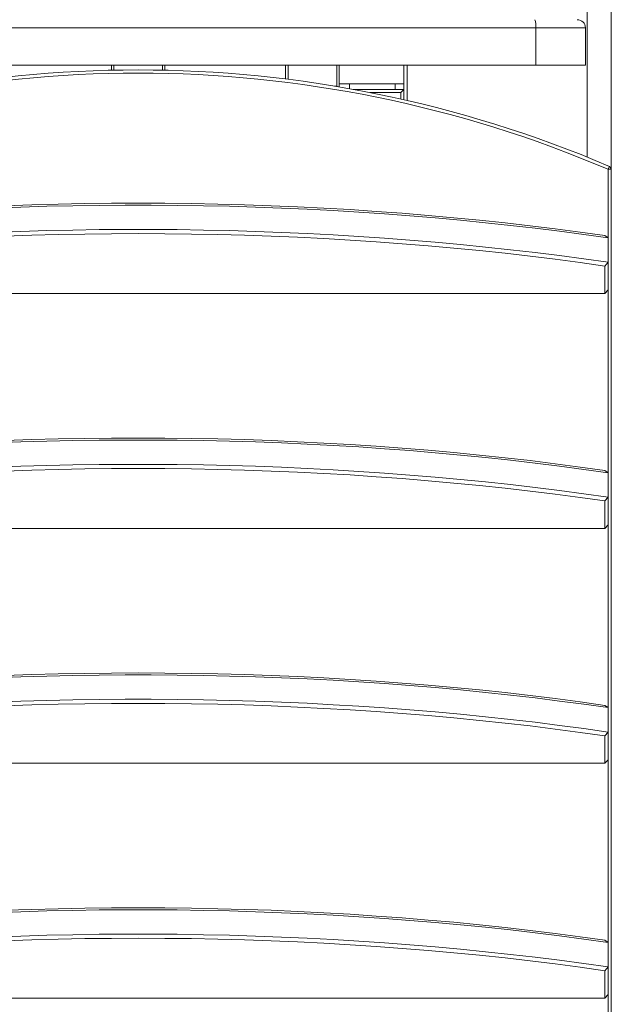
# Model space of a CAD drawing. Header units: millimetres. Extents: x 0 to 420, y 0 to 297.
# Tile 37 of 131: x 101 to 119, y 213 to 243. Entities that reach past the tile are written whole.
import ezdxf

# ---------------------------------------------------------------- set-up
doc = ezdxf.new("R2010")
doc.units = ezdxf.units.MM

msp = doc.modelspace()

# ---------------------------------------------------------------- linework, layer by layer
at = {"color": 8, "linetype": 'Continuous', "lineweight": 18}
msp.add_line((118.317, 267.001), (118.317, 239.161), dxfattribs=at)
at = {"color": 7, "linetype": 'Continuous', "lineweight": 18}
for p, q in [((119.067, 238.783), (119.067, 266.751)), ((116.734, 243.151), (92.2, 243.151)), ((116.734, 243.151), (116.734, 242.001)), ((118.267, 243.151), (116.734, 243.151)), ((118.267, 243.151), (118.267, 242.001)), ((92.2, 242.001), (116.734, 242.001)), ((103.642, 242.001), (103.642, 241.842)), ((103.717, 242.001), (103.717, 241.844)), ((105.217, 242.001), (105.217, 241.844)), ((105.292, 242.001), (105.292, 241.842)), ((109.017, 242.001), (109.017, 241.57)), ((109.092, 242.001), (109.092, 241.561)), ((110.592, 242.001), (110.592, 241.351)), ((110.667, 242.001), (110.667, 241.328)), ((112.667, 241.251), (112.667, 242.001)), ((112.767, 242.001), (112.767, 240.908)), ((116.734, 242.001), (118.267, 242.001)), ((110.592, 241.351), (110.529, 241.351)), ((110.604, 241.339), (110.592, 241.351)), ((110.667, 241.426), (112.667, 241.426)), ((110.992, 241.426), (110.992, 241.271)), ((112.392, 241.426), (112.392, 241.251)), ((112.667, 241.251), (111.103, 241.251)), ((111.63, 241.151), (112.567, 241.151)), ((112.567, 241.151), (112.667, 241.251)), ((112.567, 240.954), (112.567, 241.151)), ((112.667, 240.931), (112.667, 241.251)), ((118.967, 238.783), (119.006, 238.875)), ((118.967, 236.666), (118.967, 238.783)), ((118.967, 238.783), (119.067, 238.783)), ((119.067, 238.783), (119.006, 238.875)), ((119.067, 238.783), (119.067, 210.003)), ((118.967, 236.666), (118.867, 236.737)), ((118.967, 235.914), (118.967, 236.666)), ((118.867, 235.797), (118.967, 235.914)), ((118.967, 235.914), (118.967, 235.058)), ((118.867, 234.951), (118.867, 235.797)), ((118.867, 234.951), (90.067, 234.951)), ((118.967, 235.058), (118.867, 234.951)), ((118.967, 229.416), (118.967, 235.058)), ((118.967, 229.416), (118.867, 229.487)), ((118.967, 228.664), (118.967, 229.416)), ((118.867, 228.547), (118.967, 228.664)), ((118.867, 227.701), (118.867, 228.547)), ((118.967, 228.664), (118.967, 227.808)), ((118.867, 227.701), (90.067, 227.701)), ((118.967, 227.808), (118.867, 227.701)), ((118.967, 222.166), (118.967, 227.808)), ((118.967, 222.166), (118.867, 222.237)), ((118.967, 221.414), (118.967, 222.166)), ((118.867, 221.297), (118.967, 221.414)), ((118.867, 220.451), (118.867, 221.297)), ((118.967, 221.414), (118.967, 220.558)), ((118.867, 220.451), (90.067, 220.451)), ((118.967, 220.558), (118.867, 220.451)), ((118.967, 214.916), (118.967, 220.558)), ((118.967, 214.916), (118.867, 214.987)), ((118.967, 214.164), (118.967, 214.916)), ((118.867, 214.047), (118.967, 214.164)), ((118.867, 213.201), (118.867, 214.047)), ((118.967, 214.164), (118.967, 213.308)), ((118.867, 213.201), (90.067, 213.201)), ((118.967, 213.308), (118.867, 213.201)), ((118.967, 210.003), (118.967, 213.308))]:
    msp.add_line(p, q, dxfattribs=at)
at = {"color": 7, "linetype": 'Continuous', "lineweight": 18, "flags": 128}
for points in [[(118.967, 236.666), (118.222, 236.771), (117.471, 236.871), (116.714, 236.965), (115.952, 237.053), (115.183, 237.136), (114.41, 237.212), (113.632, 237.284), (112.85, 237.349), (112.063, 237.408), (111.273, 237.462), (110.48, 237.51), (109.684, 237.552), (108.886, 237.587), (108.085, 237.617), (107.283, 237.641), (106.479, 237.659), (105.674, 237.671), (104.869, 237.677), (104.064, 237.677), (103.259, 237.671), (102.454, 237.659), (101.651, 237.641), (100.848, 237.617), (100.048, 237.587)], [(100.366, 237.66), (101.184, 237.688), (102.003, 237.71), (102.823, 237.725), (103.645, 237.735), (104.467, 237.738), (105.288, 237.735), (106.11, 237.725), (106.93, 237.71), (107.75, 237.688), (108.567, 237.66), (109.383, 237.625), (110.196, 237.585), (111.007, 237.538), (111.814, 237.485), (112.617, 237.426), (113.417, 237.361), (114.212, 237.29), (115.002, 237.212), (115.787, 237.129), (116.566, 237.04), (117.339, 236.945), (118.106, 236.844), (118.867, 236.737)], [(100.048, 236.836), (100.848, 236.866), (101.651, 236.89), (102.454, 236.908), (103.259, 236.92), (104.064, 236.926), (104.869, 236.926), (105.674, 236.92), (106.479, 236.908), (107.283, 236.89), (108.085, 236.866), (108.886, 236.836), (109.684, 236.8), (110.48, 236.758), (111.273, 236.71), (112.063, 236.657), (112.85, 236.597), (113.632, 236.532), (114.41, 236.461), (115.183, 236.384), (115.952, 236.301), (116.714, 236.213), (117.471, 236.119), (118.222, 236.019), (118.967, 235.914)], [(118.867, 235.797), (118.106, 235.904), (117.339, 236.005), (116.566, 236.1), (115.787, 236.19), (115.002, 236.273), (114.212, 236.35), (113.417, 236.421), (112.617, 236.486), (111.814, 236.545), (111.007, 236.598), (110.196, 236.645), (109.383, 236.686), (108.567, 236.72), (107.75, 236.748), (106.93, 236.77), (106.11, 236.786), (105.288, 236.795), (104.467, 236.798), (103.645, 236.795), (102.823, 236.786), (102.003, 236.77), (101.184, 236.748), (100.366, 236.72)], [(118.967, 229.416), (118.222, 229.521), (117.471, 229.621), (116.714, 229.715), (115.952, 229.803), (115.183, 229.886), (114.41, 229.962), (113.632, 230.034), (112.85, 230.099), (112.063, 230.158), (111.273, 230.212), (110.48, 230.26), (109.684, 230.302), (108.886, 230.337), (108.085, 230.367), (107.283, 230.391), (106.479, 230.409), (105.674, 230.421), (104.869, 230.427), (104.064, 230.427), (103.259, 230.421), (102.454, 230.409), (101.651, 230.391), (100.848, 230.367), (100.048, 230.337)], [(100.366, 230.41), (101.184, 230.438), (102.003, 230.46), (102.823, 230.475), (103.645, 230.485), (104.467, 230.488), (105.288, 230.485), (106.11, 230.475), (106.93, 230.46), (107.75, 230.438), (108.567, 230.41), (109.383, 230.375), (110.196, 230.335), (111.007, 230.288), (111.814, 230.235), (112.617, 230.176), (113.417, 230.111), (114.212, 230.04), (115.002, 229.962), (115.787, 229.879), (116.566, 229.79), (117.339, 229.695), (118.106, 229.594), (118.867, 229.487)], [(100.048, 229.586), (100.848, 229.616), (101.651, 229.64), (102.454, 229.658), (103.259, 229.67), (104.064, 229.676), (104.869, 229.676), (105.674, 229.67), (106.479, 229.658), (107.283, 229.64), (108.085, 229.616), (108.886, 229.586), (109.684, 229.55), (110.48, 229.508), (111.273, 229.46), (112.063, 229.407), (112.85, 229.347), (113.632, 229.282), (114.41, 229.211), (115.183, 229.134), (115.952, 229.051), (116.714, 228.963), (117.471, 228.869), (118.222, 228.769), (118.967, 228.664)], [(118.867, 228.547), (118.106, 228.654), (117.339, 228.755), (116.566, 228.85), (115.787, 228.94), (115.002, 229.023), (114.212, 229.1), (113.417, 229.171), (112.617, 229.236), (111.814, 229.295), (111.007, 229.348), (110.196, 229.395), (109.383, 229.436), (108.567, 229.47), (107.75, 229.498), (106.93, 229.52), (106.11, 229.536), (105.288, 229.545), (104.467, 229.548), (103.645, 229.545), (102.823, 229.536), (102.003, 229.52), (101.184, 229.498), (100.366, 229.47)], [(118.967, 222.166), (118.222, 222.271), (117.471, 222.371), (116.714, 222.465), (115.952, 222.553), (115.183, 222.636), (114.41, 222.712), (113.632, 222.784), (112.85, 222.849), (112.063, 222.908), (111.273, 222.962), (110.48, 223.01), (109.684, 223.052), (108.886, 223.087), (108.085, 223.117), (107.283, 223.141), (106.479, 223.159), (105.674, 223.171), (104.869, 223.177), (104.064, 223.177), (103.259, 223.171), (102.454, 223.159), (101.651, 223.141), (100.848, 223.117), (100.048, 223.087)], [(100.366, 223.16), (101.184, 223.188), (102.003, 223.21), (102.823, 223.225), (103.645, 223.235), (104.467, 223.238), (105.288, 223.235), (106.11, 223.225), (106.93, 223.21), (107.75, 223.188), (108.567, 223.16), (109.383, 223.125), (110.196, 223.085), (111.007, 223.038), (111.814, 222.985), (112.617, 222.926), (113.417, 222.861), (114.212, 222.79), (115.002, 222.712), (115.787, 222.629), (116.566, 222.54), (117.339, 222.445), (118.106, 222.344), (118.867, 222.237)], [(100.048, 222.336), (100.848, 222.366), (101.651, 222.39), (102.454, 222.408), (103.259, 222.42), (104.064, 222.426), (104.869, 222.426), (105.674, 222.42), (106.479, 222.408), (107.283, 222.39), (108.085, 222.366), (108.886, 222.336), (109.684, 222.3), (110.48, 222.258), (111.273, 222.21), (112.063, 222.157), (112.85, 222.097), (113.632, 222.032), (114.41, 221.961), (115.183, 221.884), (115.952, 221.801), (116.714, 221.713), (117.471, 221.619), (118.222, 221.519), (118.967, 221.414)], [(118.867, 221.297), (118.106, 221.404), (117.339, 221.505), (116.566, 221.6), (115.787, 221.69), (115.002, 221.773), (114.212, 221.85), (113.417, 221.921), (112.617, 221.986), (111.814, 222.045), (111.007, 222.098), (110.196, 222.145), (109.383, 222.186), (108.567, 222.22), (107.75, 222.248), (106.93, 222.27), (106.11, 222.286), (105.288, 222.295), (104.467, 222.298), (103.645, 222.295), (102.823, 222.286), (102.003, 222.27), (101.184, 222.248), (100.366, 222.22)], [(118.967, 214.916), (118.222, 215.021), (117.471, 215.121), (116.714, 215.215), (115.952, 215.303), (115.183, 215.386), (114.41, 215.462), (113.632, 215.534), (112.85, 215.599), (112.063, 215.658), (111.273, 215.712), (110.48, 215.76), (109.684, 215.802), (108.886, 215.837), (108.085, 215.867), (107.283, 215.891), (106.479, 215.909), (105.674, 215.921), (104.869, 215.927), (104.064, 215.927), (103.259, 215.921), (102.454, 215.909), (101.651, 215.891), (100.848, 215.867), (100.048, 215.837)], [(100.366, 215.91), (101.184, 215.938), (102.003, 215.96), (102.823, 215.975), (103.645, 215.985), (104.467, 215.988), (105.288, 215.985), (106.11, 215.975), (106.93, 215.96), (107.75, 215.938), (108.567, 215.91), (109.383, 215.875), (110.196, 215.835), (111.007, 215.788), (111.814, 215.735), (112.617, 215.676), (113.417, 215.611), (114.212, 215.54), (115.002, 215.462), (115.787, 215.379), (116.566, 215.29), (117.339, 215.195), (118.106, 215.094), (118.867, 214.987)], [(100.048, 215.086), (100.848, 215.116), (101.651, 215.14), (102.454, 215.158), (103.259, 215.17), (104.064, 215.176), (104.869, 215.176), (105.674, 215.17), (106.479, 215.158), (107.283, 215.14), (108.085, 215.116), (108.886, 215.086), (109.684, 215.05), (110.48, 215.008), (111.273, 214.96), (112.063, 214.907), (112.85, 214.847), (113.632, 214.782), (114.41, 214.711), (115.183, 214.634), (115.952, 214.551), (116.714, 214.463), (117.471, 214.369), (118.222, 214.269), (118.967, 214.164)], [(118.867, 214.047), (118.106, 214.154), (117.339, 214.255), (116.566, 214.35), (115.787, 214.44), (115.002, 214.523), (114.212, 214.6), (113.417, 214.671), (112.617, 214.736), (111.814, 214.795), (111.007, 214.848), (110.196, 214.895), (109.383, 214.936), (108.567, 214.97), (107.75, 214.998), (106.93, 215.02), (106.11, 215.036), (105.288, 215.045), (104.467, 215.048), (103.645, 215.045), (102.823, 215.036), (102.003, 215.02), (101.184, 214.998), (100.366, 214.97)]]:
    msp.add_lwpolyline(points, dxfattribs=at)
at = {"color": 7, "linetype": 'Continuous', "lineweight": 18}
for centre, radius, start, end in [((116.207, 243.213), 0.531, 353.3419, 20.7995), ((118.017, 243.151), 0.25, 0, 90), ((104.467, 204.851), 37, 66.8616, 113.1384), ((104.467, 204.851), 36.9, 66.8616, 113.1384)]:
    msp.add_arc(centre, radius, start, end, dxfattribs=at)

doc.saveas('drawing.dxf')
